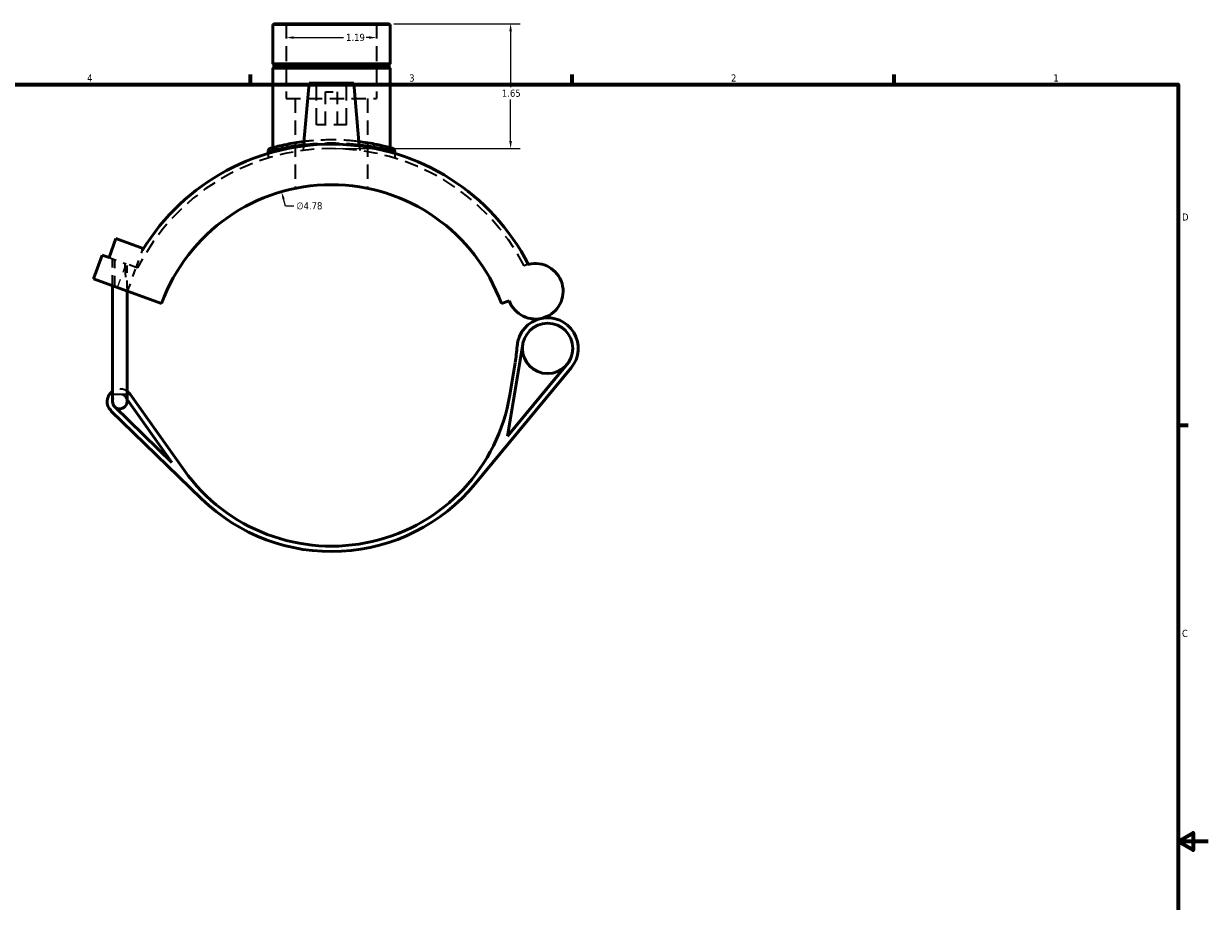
# Model space of a CAD drawing. Header units: inches. Extents: x -0.9 to 57, y -1.4 to 46.1.
# Tile 4 of 7: x 18.3 to 33.9, y 10.2 to 21.8. Entities that reach past the tile are written whole.
import ezdxf

# ---------------------------------------------------------------- set-up
doc = ezdxf.new("R2010")
doc.units = ezdxf.units.IN
doc.header["$MEASUREMENT"] = 0
doc.linetypes.add('DASHED', pattern=[0.2067, 0.1654, -0.0413])
for name, color, linetype, lineweight in [('Border (ANSI)', 7, 'Continuous', 70), ('Dimension (ANSI)', 7, 'Continuous', 25), ('Hidden (ANSI)', 7, 'DASHED', 35), ('Hidden Narrow (ANSI)', 7, 'DASHED', 25), ('Visible (ANSI)', 7, 'Continuous', 50), ('Visible Narrow (ANSI)', 7, 'Continuous', 35)]:
    doc.layers.add(name, color=color, linetype=linetype, lineweight=lineweight)
doc.styles.add('Note Text (ANSI)', font='tahoma.ttf')
doc.dimstyles.new('Default (ANSI)', dxfattribs={"dimtxt": 0.094488, "dimasz": 0.098425, "dimexe": 0.125, "dimexo": 0.0625, "dimgap": 0.031496, "dimtad": 0, "dimtih": 1, "dimtoh": 1, "dimrnd": 1e-08, "dimzin": 4, "dimdsep": 46, "dimtxsty": 'Note Text (ANSI)', "dimcen": 0.09, "dimdle": 0.393701, "dimclrd": 256, "dimclre": 256, "dimclrt": 5, "dimadec": 0, "dimazin": 1, "dimtfac": 1, "dimtofl": 0, "dimtmove": 0, "dimatfit": 3, "dimfxl": 1, "dimtolj": 1, "dimtzin": 4, "dimlwd": -1, "dimlwe": -1, "dimarcsym": 0})

# ---------------------------------------------------------------- blocks, each defined once
blk = doc.blocks.new('Borders Default Border')
at = {"layer": 'Border (ANSI)'}
for p, q in [((21.25, 21), (21.25, 21.134)), ((25.5, 21), (25.5, 21.134)), ((29.75, 21), (29.75, 21.134)), ((33.5, 16.5), (33.634, 16.5))]:
    blk.add_line(p, q, dxfattribs=at)
at = {"layer": 'Border (ANSI)', "flags": 128}
for points in [[(0.5, 1), (0.5, 21), (33.5, 21), (33.5, 1), (0.5, 1)], [(33.9, 11), (33.5, 11), (33.7, 11.115), (33.7, 10.885), (33.5, 11)]]:
    blk.add_lwpolyline(points, dxfattribs=at)
at = {"layer": 'Border (ANSI)', "color": 5, "true_color": 0x0000ff, "char_height": 0.0945, "attachment_point": 7, "style": 'Note Text (ANSI)'}
for s, insert in [('4', (19.092, 21.04)), ('3', (23.346, 21.038)), ('2', (27.596, 21.04)), ('1', (31.854, 21.04)), ('D', (33.553, 19.203)), ('C', (33.552, 13.701))]:
    blk.add_mtext(s, dxfattribs=dict(at, insert=insert))
blk = doc.blocks.new('*D6')
at = {"layer": 'Defpoints', "color": 0, "transparency": 16777216}
for p in [(21.659, 19.584), (22.979, 14.995)]:
    blk.add_point(p, dxfattribs=at)
at = {"layer": 'Dimension (ANSI)', "transparency": 16777216}
for p, q in [((21.714, 19.395), (21.687, 19.49)), ((21.823, 19.395), (21.714, 19.395))]:
    blk.add_line(p, q, dxfattribs=at)
blk.add_solid([(21.702, 19.494), (21.671, 19.485), (21.659, 19.584)], dxfattribs=at)
at = {"layer": 'Dimension (ANSI)', "color": 5, "transparency": 16777216, "insert": (21.854, 19.446), "char_height": 0.0945, "attachment_point": 1, "style": 'Note Text (ANSI)'}
blk.add_mtext('\\A1;∅4.78', dxfattribs=at)
blk = doc.blocks.new('*D7')
at = {"layer": 'Defpoints', "color": 0, "transparency": 16777216}
for p in [(21.723, 21.621), (22.915, 21.621), (22.915, 21.621)]:
    blk.add_point(p, dxfattribs=at)
at = {"layer": 'Dimension (ANSI)', "transparency": 16777216}
for p, q in [((21.821, 21.621), (22.48, 21.621)), ((22.817, 21.621), (22.776, 21.621))]:
    blk.add_line(p, q, dxfattribs=at)
for points in [[(21.821, 21.638), (21.821, 21.605), (21.723, 21.621)], [(22.817, 21.638), (22.817, 21.605), (22.915, 21.621)]]:
    blk.add_solid(points, dxfattribs=at)
at = {"layer": 'Dimension (ANSI)', "color": 5, "transparency": 16777216, "insert": (22.512, 21.671), "char_height": 0.0945, "attachment_point": 1, "style": 'Note Text (ANSI)'}
blk.add_mtext('\\A1;1.19', dxfattribs=at)
blk = doc.blocks.new('*D8')
at = {"layer": 'Defpoints', "color": 0, "transparency": 16777216}
for p in [(23.082, 21.805), (22.303, 20.155), (24.685, 20.155)]:
    blk.add_point(p, dxfattribs=at)
at = {"layer": 'Dimension (ANSI)', "transparency": 16777216}
for p, q in [((23.145, 21.805), (24.81, 21.805)), ((24.685, 21.706), (24.685, 20.965)), ((24.685, 20.253), (24.685, 20.804)), ((22.365, 20.155), (24.81, 20.155))]:
    blk.add_line(p, q, dxfattribs=at)
for points in [[(24.669, 21.706), (24.702, 21.706), (24.685, 21.805)], [(24.669, 20.253), (24.702, 20.253), (24.685, 20.155)]]:
    blk.add_solid(points, dxfattribs=at)
at = {"layer": 'Dimension (ANSI)', "color": 5, "transparency": 16777216, "insert": (24.57, 20.934), "char_height": 0.0945, "attachment_point": 1, "style": 'Note Text (ANSI)'}
blk.add_mtext('\\A1;1.65', dxfattribs=at)

msp = doc.modelspace()

# ---------------------------------------------------------------- linework, layer by layer
at = {"layer": 'Hidden (ANSI)', "ltscale": 1.197388}
for p, q in [((21.723, 21.805), (21.723, 20.815)), ((22.915, 21.805), (22.915, 20.815))]:
    msp.add_line(p, q, dxfattribs=at)
at = {"layer": 'Hidden (ANSI)', "ltscale": 1.333288}
for p, q in [((22.122, 20.47), (22.122, 21.021)), ((22.516, 20.47), (22.516, 21.021))]:
    msp.add_line(p, q, dxfattribs=at)
at = {"layer": 'Hidden (ANSI)', "ltscale": 1.132842}
msp.add_line((21.723, 20.815), (22.915, 20.815), dxfattribs=at)
at = {"layer": 'Hidden (ANSI)', "ltscale": 1.14726}
for p, q in [((21.842, 20.815), (21.842, 19.629)), ((22.796, 20.815), (22.796, 19.629))]:
    msp.add_line(p, q, dxfattribs=at)
at = {"layer": 'Hidden (ANSI)', "ltscale": 0.471064}
msp.add_line((22.24, 20.903), (22.398, 20.903), dxfattribs=at)
at = {"layer": 'Hidden (ANSI)', "ltscale": 1.047583}
for p, q in [((22.24, 20.47), (22.24, 20.903)), ((22.398, 20.47), (22.398, 20.903))]:
    msp.add_line(p, q, dxfattribs=at)
at = {"layer": 'Hidden (ANSI)', "ltscale": 0.997297}
msp.add_line((22.516, 20.47), (22.122, 20.47), dxfattribs=at)
at = {"layer": 'Hidden (ANSI)', "ltscale": 0.111642}
for p, q in [((21.951, 20.189), (21.946, 20.13)), ((22.687, 20.189), (22.692, 20.13))]:
    msp.add_line(p, q, dxfattribs=at)
at = {"layer": 'Hidden (ANSI)', "ltscale": 0.113899}
for p, q in [((21.484, 20.09), (21.484, 20.031)), ((23.154, 20.09), (23.154, 20.031))]:
    msp.add_line(p, q, dxfattribs=at)
at = {"layer": 'Hidden (ANSI)', "ltscale": 0.460147}
msp.add_line((19.741, 18.584), (19.824, 18.811), dxfattribs=at)
at = {"layer": 'Hidden (ANSI)', "ltscale": 0.454703}
msp.add_line((19.382, 18.714), (19.606, 18.633), dxfattribs=at)
at = {"layer": 'Hidden (ANSI)', "ltscale": 0.860536}
for p, q in [((19.428, 18.342), (19.428, 18.698)), ((19.456, 18.331), (19.456, 18.687))]:
    msp.add_line(p, q, dxfattribs=at)
at = {"layer": 'Hidden (ANSI)', "ltscale": 0.091566}
msp.add_line((19.591, 18.638), (19.591, 18.59), dxfattribs=at)
at = {"layer": 'Hidden (ANSI)', "ltscale": 0.428541}
msp.add_line((19.741, 18.584), (19.606, 18.633), dxfattribs=at)
at = {"layer": 'Hidden (ANSI)', "ltscale": 0.602101}
msp.add_line((19.619, 18.312), (19.619, 18.628), dxfattribs=at)
at = {"layer": 'Hidden (ANSI)', "ltscale": 0.636624}
msp.add_line((19.627, 18.27), (19.741, 18.584), dxfattribs=at)
at = {"layer": 'Hidden (ANSI)', "ltscale": 0.037169}
msp.add_line((19.759, 18.577), (19.741, 18.584), dxfattribs=at)
at = {"layer": 'Hidden (ANSI)', "ltscale": 0.057988}
msp.add_line((19.601, 16.867), (19.619, 16.842), dxfattribs=at)
at = {"layer": 'Hidden (ANSI)', "ltscale": 1.088313}
msp.add_arc((22.319, 17.29), 2.865, 27.3507, 153.3002, dxfattribs=at)
at = {"layer": 'Hidden (ANSI)', "ltscale": 0.11027}
msp.add_arc((25.012, 18.27), 0.367, 104.6375, 113.6753, dxfattribs=at)
at = {"layer": 'Hidden (ANSI)', "ltscale": 0.387184}
msp.add_arc((19.524, 16.812), 0.167, 55.1501, 124.8499, dxfattribs=at)
at = {"layer": 'Hidden (ANSI)', "ltscale": 0.458969}
msp.add_arc((19.524, 16.812), 0.0955, 35.4169, 180, dxfattribs=at)
at = {"layer": 'Hidden (ANSI)', "ltscale": 0.112353}
msp.add_arc((19.524, 16.812), 0.0955, 0, 35.4169, dxfattribs=at)
at = {"layer": 'Hidden (ANSI)', "ltscale": 1.215674}
msp.add_open_spline([(22.682, 20.247), (22.579, 20.26), (22.464, 20.268), (22.237, 20.27), (22.126, 20.265), (22.001, 20.253), (21.978, 20.25), (21.956, 20.247)], degree=3, knots=[8.690664, 8.690664, 8.690664, 8.690664, 9.567703, 9.567703, 10.403411, 10.403411, 10.590282, 10.590282, 10.590282, 10.590282], dxfattribs=at)
at = {"layer": 'Hidden (ANSI)', "ltscale": 0.81453}
msp.add_open_spline([(19.591, 18.59), (19.591, 18.561), (19.592, 18.53), (19.598, 18.469), (19.603, 18.438), (19.613, 18.38), (19.618, 18.352), (19.62, 18.307), (19.619, 18.29), (19.617, 18.273)], degree=3, knots=[1.0900819, 1.0900819, 1.0900819, 1.0900819, 1.3141673, 1.3141673, 1.5382527, 1.5382527, 1.7623381, 1.7623381, 1.9065743, 1.9065743, 1.9065743, 1.9065743], dxfattribs=at)
at = {"layer": 'Hidden Narrow (ANSI)', "ltscale": 0.572951}
msp.add_line((19.498, 18.334), (19.601, 18.617), dxfattribs=at)
at = {"layer": 'Hidden Narrow (ANSI)', "ltscale": 1.101856}
msp.add_open_spline([(21.953, 20.213), (21.973, 20.215), (21.993, 20.217), (22.12, 20.229), (22.235, 20.235), (22.465, 20.232), (22.581, 20.225), (22.685, 20.213)], degree=3, knots=[-10.566518, -10.566518, -10.566518, -10.566518, -10.403411, -10.403411, -9.567703, -9.567703, -8.714428, -8.714428, -8.714428, -8.714428], dxfattribs=at)
at = {"layer": 'Visible (ANSI)'}
for p, q in [((21.556, 21.805), (21.544, 21.793)), ((23.094, 21.793), (21.544, 21.793)), ((21.544, 21.793), (21.544, 21.275)), ((21.556, 21.805), (23.082, 21.805)), ((23.082, 21.805), (23.094, 21.793)), ((23.094, 21.793), (23.094, 21.275)), ((21.544, 21.275), (23.094, 21.275)), ((21.564, 21.255), (21.544, 21.275)), ((21.564, 21.235), (21.544, 21.216)), ((23.094, 21.216), (21.544, 21.216)), ((21.544, 21.216), (21.544, 20.167)), ((21.564, 21.255), (23.075, 21.255)), ((21.564, 21.255), (21.564, 21.235)), ((23.075, 21.235), (21.564, 21.235)), ((23.075, 21.255), (23.094, 21.275)), ((23.075, 21.255), (23.075, 21.235)), ((23.075, 21.235), (23.094, 21.216)), ((23.094, 21.216), (23.094, 20.167)), ((22.024, 21.021), (21.951, 20.189)), ((22.614, 21.021), (22.024, 21.021)), ((22.614, 21.021), (22.687, 20.189)), ((21.484, 20.123), (21.484, 20.09)), ((23.154, 20.123), (23.154, 20.09)), ((19.382, 18.714), (19.473, 18.966)), ((19.473, 18.966), (19.832, 18.835)), ((19.832, 18.835), (19.824, 18.811)), ((19.178, 18.433), (19.292, 18.747)), ((19.292, 18.747), (19.382, 18.714)), ((20.075, 18.106), (19.178, 18.433)), ((19.428, 16.91), (19.428, 18.342)), ((19.619, 16.91), (19.619, 18.272)), ((24.563, 18.106), (24.666, 18.144)), ((24.646, 16.356), (24.846, 17.569)), ((24.214, 15.722), (25.485, 17.258)), ((25.43, 17.303), (24.646, 16.356)), ((24.745, 17.326), (24.675, 16.902)), ((19.428, 16.91), (19.428, 16.812)), ((19.619, 16.812), (19.619, 16.91)), ((20.373, 15.906), (19.66, 16.909)), ((20.213, 16.008), (19.457, 16.744)), ((19.619, 16.842), (20.213, 16.008)), ((19.407, 16.692), (20.603, 15.527))]:
    msp.add_line(p, q, dxfattribs=at)
msp.add_circle((25.174, 17.515), 0.332, dxfattribs=at)
for centre, radius, start, end in [((22.319, 17.29), 2.923, 27.1889, 148.6351), ((21.52, 20.123), 0.0358, 105.7468, 180), ((23.118, 20.123), 0.0358, 0, 74.2532), ((22.319, 17.29), 2.388, 20, 160), ((25.012, 18.27), 0.367, 200, 104.6375), ((25.174, 17.515), 0.404, 102.126, 175.9227), ((25.174, 17.515), 0.404, 320.3928, 102.126), ((22.389, 17.714), 2.388, 350.6599, 355.9227), ((19.524, 16.812), 0.167, 124.8499, 225.7652), ((19.524, 16.812), 0.167, 35.4169, 55.1501), ((22.319, 17.29), 2.388, 215.4169, 350.6599), ((19.524, 16.812), 0.0955, 180, 225.7652), ((19.524, 16.812), 0.0955, 225.7652, 0), ((22.319, 17.29), 2.459, 225.7652, 320.3928)]:
    msp.add_arc(centre, radius, start, end, dxfattribs=at)
for points, knots in [([(21.956, 20.247), (21.871, 20.237), (21.794, 20.224), (21.639, 20.192), (21.572, 20.175), (21.52, 20.16), (21.511, 20.158), (21.511, 20.158)], [10.590282, 10.590282, 10.590282, 10.590282, 11.312783, 11.312783, 12.322142, 12.322142, 12.853964, 12.853964, 12.853964, 12.853964]), ([(23.128, 20.158), (23.128, 20.158), (23.117, 20.161), (23.065, 20.175), (23.013, 20.188), (22.875, 20.218), (22.789, 20.234), (22.688, 20.247), (22.685, 20.247), (22.682, 20.247)], [6.426979, 6.426979, 6.426979, 6.426979, 7.00783, 7.00783, 7.830615, 7.830615, 8.66486, 8.66486, 8.690664, 8.690664, 8.690664, 8.690664])]:
    msp.add_open_spline(points, degree=3, knots=knots, dxfattribs=at)
at = {"layer": 'Visible Narrow (ANSI)'}
msp.add_line((19.429, 16.91), (19.618, 16.91), dxfattribs=at)
msp.add_arc((23.118, 20.123), 0.0358, 3.7127, 70.5405, dxfattribs=at)
for points, knots in [([(21.484, 20.123), (21.484, 20.123), (21.494, 20.126), (21.548, 20.14), (21.617, 20.157), (21.779, 20.189), (21.862, 20.202), (21.953, 20.213)], [-12.853964, -12.853964, -12.853964, -12.853964, -12.322142, -12.322142, -11.312783, -11.312783, -10.566518, -10.566518, -10.566518, -10.566518]), ([(22.685, 20.213), (22.691, 20.212), (22.697, 20.211), (22.804, 20.199), (22.893, 20.183), (23.035, 20.154), (23.089, 20.14), (23.142, 20.126), (23.154, 20.123), (23.154, 20.123)], [-8.714428, -8.714428, -8.714428, -8.714428, -8.66486, -8.66486, -7.830615, -7.830615, -7.00783, -7.00783, -6.426979, -6.426979, -6.426979, -6.426979])]:
    msp.add_open_spline(points, degree=3, knots=knots, dxfattribs=at)

# ---------------------------------------------------------------- block references
msp.add_blockref('Borders Default Border', (0, 0))

# ---------------------------------------------------------------- dimensions: what is measured, and where the dimension line sits
at = {"layer": 'Dimension (ANSI)'}
for base, p1, p2, angle, override, picture, middle in [((24.685, 20.155), (23.082, 21.805), (22.303, 20.155), 90, {"dimgap": 0.031496, "dimdec": 2, "dimtol": 0, "dimlim": 0, "dimtp": 0, "dimtm": 0, "dimtdec": 2, "dimatfit": 1}, '*D8', (24.685, 20.885)), ((22.915, 21.621), (21.723, 21.621), (22.915, 21.621), 180, {"dimgap": 0.031496, "dimtih": 0, "dimtoh": 0, "dimdec": 2, "dimse1": 1, "dimse2": 1, "dimtol": 0, "dimlim": 0, "dimtp": 0, "dimtm": 0, "dimtdec": 2, "dimatfit": 1}, '*D7', (22.628, 21.621))]:
    dim = msp.add_linear_dim(base=base, p1=p1, p2=p2, angle=angle, dimstyle='Default (ANSI)', override=override, dxfattribs=at)
    dim.commit()
    dim.dimension.update_dxf_attribs({"geometry": picture, "text_midpoint": middle, "dimtype": 160})
dim = msp.add_diameter_dim_2p(p1=(22.979, 14.995), p2=(21.659, 19.584), dimstyle='Default (ANSI)', override={"dimgap": 0.031496, "dimdec": 2, "dimlfac": 1, "dimtol": 0, "dimlim": 0, "dimtp": 0, "dimtm": 0, "dimtdec": 2}, dxfattribs=at)
dim.commit()
dim.dimension.update_dxf_attribs({"geometry": '*D6', "text_midpoint": (22.027, 19.395), "dimtype": 163})

doc.saveas('drawing.dxf')
